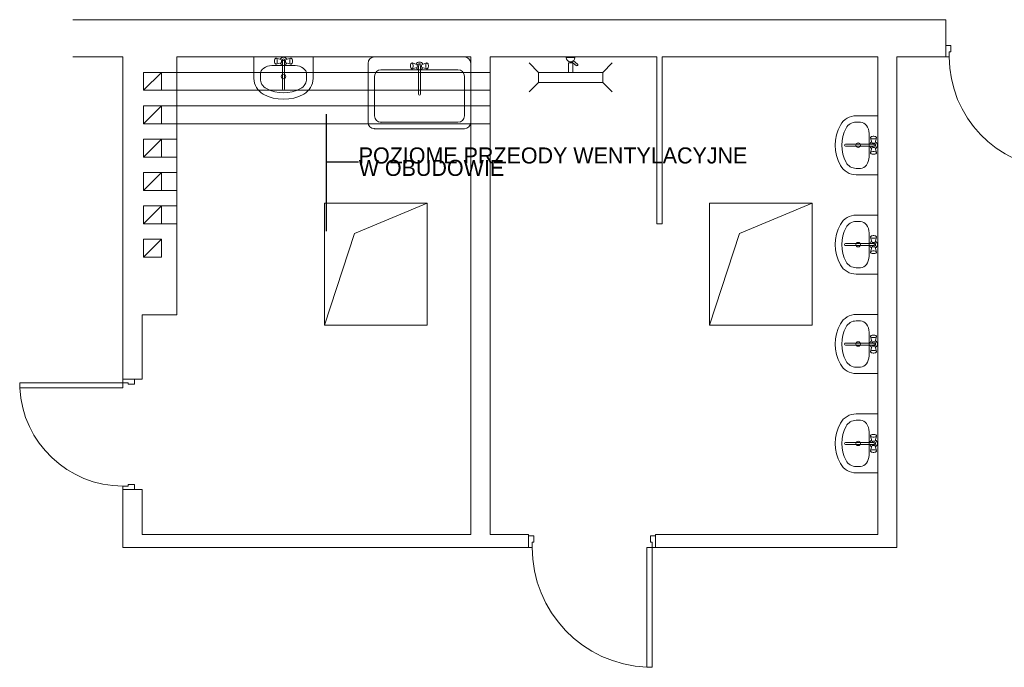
# Model space of a CAD drawing. Header units: millimetres. Extents: x 18880 to 99371, y -5529 to 27899.
# Tile 97 of 158: x 27218 to 27985, y 18080 to 18584. Entities that reach past the tile are written whole.
import ezdxf

# ---------------------------------------------------------------- set-up
doc = ezdxf.new("R2010")
doc.units = ezdxf.units.MM
doc.linetypes.add('Krawędzie ukryte 2', pattern=[400, 300, -100])
for name, color, linetype in [('Drzwi ArchiCAD', 7, 'Continuous'), ('inwentaryzacja_wyposazenie_sanitarne', 7, 'Continuous'), ('Konstrukcja - Słupy', 7, 'Continuous')]:
    doc.layers.add(name, color=color, linetype=linetype)
for name, color, linetype, lineweight in [('Drzwi ArchiCAD_Nr_Pióra__1', 7, 'Continuous', 13), ('Drzwi ArchiCAD_Nr_Pióra__23', 4, 'Continuous', 20), ('Drzwi ArchiCAD_Nr_Pióra__3', 4, 'Continuous', 18), ('inwentaryzacja_wyposazenie_sanitarne_Nr_pióra__1', 7, 'Continuous', 13), ('K_SCIANY', 90, 'Continuous', 20), ('Komentarz - Tekst_Nr_Pióra__1', 7, 'Continuous', 13), ('Komentarz - Tekst_Nr_Pióra__20', 1, 'Continuous', 0), ('Konstrukcja - Słupy_Nr_Pióra__1', 7, 'Continuous', 13)]:
    doc.layers.add(name, color=color, linetype=linetype, lineweight=lineweight)
doc.layers.add('inwentaryzacja_sciany_Nr_Pióra__4', color=7, linetype='Continuous', lineweight=20, true_color=0x029e21)
doc.styles.add('GENERATED_STYLE_1', font='txt')
doc.styles.get("Standard").update_dxf_attribs({"font": 'arial.ttf'})
doc.dimstyles.new('GENERATED_STYLE__5', dxfattribs={"dimtxt": 0.18, "dimasz": 91.2, "dimexe": 0.18, "dimexo": 0.0625, "dimgap": 0.09, "dimtad": 0, "dimtih": 1, "dimtoh": 1, "dimdec": 4, "dimzin": 0, "dimdsep": 46, "dimtxsty": 'Standard', "dimcen": 0.09, "dimadec": 0, "dimazin": 0, "dimtfac": 1, "dimtdec": 4, "dimtmove": 0, "dimatfit": 3, "dimldrblk": 'ARROWHEAD_5', "dimfxl": 1, "dimtolj": 1, "dimtzin": 0, "dimarcsym": 0})

# ---------------------------------------------------------------- blocks, each defined once
blk = doc.blocks.new('D1 Drzwi proste 12_80')
at = {"layer": 'Drzwi ArchiCAD_Nr_Pióra__1', "linetype": 'Continuous'}
for p, q in [((-495, 0), (-495, -90)), ((495, 0), (495, -90))]:
    blk.add_line(p, q, dxfattribs=at)
at = {"layer": 'Drzwi ArchiCAD_Nr_Pióra__23', "linetype": 'Continuous'}
for p, q in [((-467, 0), (-495, 0)), ((-495, 0), (-495, -90)), ((-467, -40), (-467, 0)), ((495, 0), (467, 0)), ((467, 0), (467, -40)), ((495, -90), (495, 0)), ((-455, -40), (-467, -40)), ((-455, -90), (-455, -40)), ((467, -40), (455, -40)), ((455, -40), (455, -90)), ((-495, -90), (-455, -90)), ((455, -90), (495, -90))]:
    blk.add_line(p, q, dxfattribs=at)
at = {"layer": 'Drzwi ArchiCAD_Nr_Pióra__3', "linetype": 'Continuous'}
for p, q in [((467, 934), (427, 934)), ((427, 934), (427, 0)), ((467, 0), (467, 934)), ((427, 0), (467, 0))]:
    blk.add_line(p, q, dxfattribs=at)
blk.add_arc((467, 0), 934, 92.45453, 180, dxfattribs=at)
blk = doc.blocks.new('D1 Drzwi proste 12_81')
at = {"layer": 'Drzwi ArchiCAD_Nr_Pióra__1', "linetype": 'Continuous'}
for p, q in [((-430, 0), (-430, -90)), ((430, 0), (430, -90))]:
    blk.add_line(p, q, dxfattribs=at)
at = {"layer": 'Drzwi ArchiCAD_Nr_Pióra__23', "linetype": 'Continuous'}
for p, q in [((-402, 0), (-430, 0)), ((-430, 0), (-430, -90)), ((-402, -40), (-402, 0)), ((430, 0), (402, 0)), ((402, 0), (402, -40)), ((430, -90), (430, 0)), ((-390, -40), (-402, -40)), ((-390, -90), (-390, -40)), ((402, -40), (390, -40)), ((390, -40), (390, -90)), ((-430, -90), (-390, -90)), ((390, -90), (430, -90))]:
    blk.add_line(p, q, dxfattribs=at)
at = {"layer": 'Drzwi ArchiCAD_Nr_Pióra__3', "linetype": 'Continuous'}
for p, q in [((402, 804), (362, 804)), ((362, 804), (362, 0)), ((402, 0), (402, 804)), ((362, 0), (402, 0))]:
    blk.add_line(p, q, dxfattribs=at)
blk.add_arc((402, 0), 804, 92.85171, 180, dxfattribs=at)
blk = doc.blocks.new('D1 Drzwi proste 12_82')
at = {"layer": 'Drzwi ArchiCAD_Nr_Pióra__1', "linetype": 'Continuous'}
for p, q in [((-465, 0), (-465, -90)), ((465, 0), (465, -90))]:
    blk.add_line(p, q, dxfattribs=at)
at = {"layer": 'Drzwi ArchiCAD_Nr_Pióra__23', "linetype": 'Continuous'}
for p, q in [((-437, 0), (-465, 0)), ((-465, 0), (-465, -90)), ((-437, -40), (-437, 0)), ((465, 0), (437, 0)), ((437, 0), (437, -40)), ((465, -90), (465, 0)), ((-425, -40), (-437, -40)), ((-425, -90), (-425, -40)), ((437, -40), (425, -40)), ((425, -40), (425, -90)), ((-465, -90), (-425, -90)), ((425, -90), (465, -90))]:
    blk.add_line(p, q, dxfattribs=at)
at = {"layer": 'Drzwi ArchiCAD_Nr_Pióra__3', "linetype": 'Continuous'}
for p, q in [((437, 874), (397, 874)), ((397, 874), (397, 0)), ((437, 0), (437, 874)), ((397, 0), (437, 0))]:
    blk.add_line(p, q, dxfattribs=at)
blk.add_arc((437, 0), 874, 92.62315, 180, dxfattribs=at)
blk = doc.blocks.new('Słup_117_2', base_point=(241415.1, -82145.8))
at = {"layer": 'Konstrukcja - Słupy_Nr_Pióra__1', "linetype": 'Continuous'}
blk.add_line((241345.1, -82215.8), (241485.1, -82075.8), dxfattribs=at)
at = {"layer": 'Konstrukcja - Słupy_Nr_Pióra__1', "linetype": 'Continuous', "flags": 128}
blk.add_lwpolyline([(241345.1, -82215.8), (241485.1, -82215.8), (241485.1, -82075.8), (241345.1, -82075.8)], close=True, dxfattribs=at)
blk = doc.blocks.new('Słup_118_2', base_point=(241415.1, -82405.8))
at = {"layer": 'Konstrukcja - Słupy_Nr_Pióra__1', "linetype": 'Continuous'}
blk.add_line((241345.1, -82475.8), (241485.1, -82335.8), dxfattribs=at)
at = {"layer": 'Konstrukcja - Słupy_Nr_Pióra__1', "linetype": 'Continuous', "flags": 128}
blk.add_lwpolyline([(241345.1, -82475.8), (241485.1, -82475.8), (241485.1, -82335.8), (241345.1, -82335.8)], close=True, dxfattribs=at)
blk = doc.blocks.new('Słup_119_2', base_point=(241415.1, -82665.8))
at = {"layer": 'Konstrukcja - Słupy_Nr_Pióra__1', "linetype": 'Continuous'}
blk.add_line((241345.1, -82735.8), (241485.1, -82595.8), dxfattribs=at)
at = {"layer": 'Konstrukcja - Słupy_Nr_Pióra__1', "linetype": 'Continuous', "flags": 128}
blk.add_lwpolyline([(241345.1, -82735.8), (241485.1, -82735.8), (241485.1, -82595.8), (241345.1, -82595.8)], close=True, dxfattribs=at)
blk = doc.blocks.new('Słup_120_2', base_point=(241415.1, -82925.8))
at = {"layer": 'Konstrukcja - Słupy_Nr_Pióra__1', "linetype": 'Continuous'}
blk.add_line((241345.1, -82995.8), (241485.1, -82855.8), dxfattribs=at)
at = {"layer": 'Konstrukcja - Słupy_Nr_Pióra__1', "linetype": 'Continuous', "flags": 128}
blk.add_lwpolyline([(241345.1, -82995.8), (241485.1, -82995.8), (241485.1, -82855.8), (241345.1, -82855.8)], close=True, dxfattribs=at)
blk = doc.blocks.new('Słup_121_2', base_point=(241415.1, -83185.8))
at = {"layer": 'Konstrukcja - Słupy_Nr_Pióra__1', "linetype": 'Continuous'}
blk.add_line((241345.1, -83255.8), (241485.1, -83115.8), dxfattribs=at)
at = {"layer": 'Konstrukcja - Słupy_Nr_Pióra__1', "linetype": 'Continuous', "flags": 128}
blk.add_lwpolyline([(241345.1, -83255.8), (241485.1, -83255.8), (241485.1, -83115.8), (241345.1, -83115.8)], close=True, dxfattribs=at)
blk = doc.blocks.new('Słup_214_2', base_point=(241415.1, -83445.8))
at = {"layer": 'Konstrukcja - Słupy_Nr_Pióra__1', "linetype": 'Continuous'}
blk.add_line((241345.1, -83515.8), (241485.1, -83375.8), dxfattribs=at)
at = {"layer": 'Konstrukcja - Słupy_Nr_Pióra__1', "linetype": 'Continuous', "flags": 128}
blk.add_lwpolyline([(241345.1, -83515.8), (241485.1, -83515.8), (241485.1, -83375.8), (241345.1, -83375.8)], close=True, dxfattribs=at)
blk = doc.blocks.new('Zlew tradycyjny 12_6')
at = {"layer": 'inwentaryzacja_wyposazenie_sanitarne_Nr_pióra__1', "linetype": 'Continuous'}
for p, q in [((750, 558.8), (50, 558.8)), ((0, 508.8), (0, 50)), ((330.9, 498.8), (330, 492.3)), ((330, 492.3), (330, 485.3)), ((330, 485.3), (330.9, 478.8)), ((332.4, 504.1), (330.9, 498.8)), ((330.9, 478.8), (332.4, 473.5)), ((334.4, 507.6), (332.4, 504.1)), ((332.4, 473.5), (334.4, 470)), ((339.6, 511.4), (334.4, 507.6)), ((339.6, 466.2), (334.4, 470)), ((342.4, 512.8), (339.6, 511.4)), ((339.6, 466.2), (342.4, 464.8)), ((345.2, 511.4), (342.4, 512.8)), ((379.9, 500.8), (342.4, 512.8)), ((379.9, 476.8), (342.4, 464.8)), ((342.4, 464.8), (345.2, 466.2)), ((347.7, 507.2), (345.2, 511.4)), ((345.2, 466.2), (347.7, 470.4)), ((349.5, 500.8), (347.7, 507.2)), ((347.7, 470.4), (349.5, 476.8)), ((350.5, 493), (349.5, 500.8)), ((349.5, 476.8), (350.5, 484.6)), ((350.5, 484.6), (350.5, 493)), ((392.1, 490.2), (392.1, 269.9)), ((407.9, 269.9), (407.9, 490.2)), ((420.1, 500.8), (457.6, 512.8)), ((420.1, 476.8), (457.6, 464.8)), ((450.5, 500.8), (449.5, 493)), ((449.5, 493), (449.5, 484.6)), ((449.5, 484.6), (450.5, 476.8)), ((452.3, 507.2), (450.5, 500.8)), ((450.5, 476.8), (452.3, 470.4)), ((454.8, 511.4), (452.3, 507.2)), ((452.3, 470.4), (454.8, 466.2)), ((457.6, 512.8), (454.8, 511.4)), ((454.8, 466.2), (457.6, 464.8)), ((460.4, 511.4), (457.6, 512.8)), ((457.6, 464.8), (460.4, 466.2)), ((460.4, 511.4), (465.6, 507.6)), ((460.4, 466.2), (465.6, 470)), ((467.6, 504.1), (465.6, 507.6)), ((465.6, 470), (467.6, 473.5)), ((469.1, 498.8), (467.6, 504.1)), ((467.6, 473.5), (469.1, 478.8)), ((470, 492.3), (469.1, 498.8)), ((469.1, 478.8), (470, 485.3)), ((470, 485.3), (470, 492.3)), ((800, 50), (800, 508.8)), ((50, 408.8), (50, 100)), ((700, 458.8), (100, 458.8)), ((750, 100), (750, 408.8)), ((50, 0), (750, 0)), ((100, 50), (700, 50))]:
    blk.add_line(p, q, dxfattribs=at)
for centre, radius, start, end in [((50, 508.8), 50, 90, 180), ((750, 508.8), 50, 0, 90), ((400, 488.8), 30, 27.97653, 152.02347), ((400, 488.8), 30, 207.97653, 254.77469), ((400, 488.8), 16.8, 298.05488, 241.94512), ((400, 488.8), 8, 10, 170), ((400, 488.8), 30, 285.22531, 332.02347), ((100, 408.8), 50, 90, 180), ((700, 408.8), 50, 0, 90), ((400, 269.9), 7.88, 180, 0), ((100, 100), 50, 180, 270), ((700, 100), 50, 270, 0), ((50, 50), 50, 180, 270), ((750, 50), 50, 270, 0)]:
    blk.add_arc(centre, radius, start, end, dxfattribs=at)
for p in [(50, 0), (100, 50)]:
    blk.add_point(p, dxfattribs=at)
blk = doc.blocks.new('Umywalka 01 12_16')
at = {"layer": 'inwentaryzacja_wyposazenie_sanitarne_Nr_pióra__1', "linetype": 'Continuous'}
for p, q in [((-230, 0), (-230, -168)), ((230, 0), (-230, 0)), ((230, 0), (230, -168)), ((-91.1, -67.7), (-91.1, -67.7)), ((91.1, -67.7), (-91.1, -67.7)), ((-69.1, -22.7), (-70, -29.2)), ((-70, -29.2), (-70, -36.2)), ((-70, -36.2), (-69.1, -42.7)), ((-67.6, -17.4), (-69.1, -22.7)), ((-69.1, -42.7), (-67.6, -48)), ((-65.6, -13.9), (-67.6, -17.4)), ((-67.6, -48), (-65.6, -51.5)), ((-60.4, -10.1), (-65.6, -13.9)), ((-60.4, -55.3), (-65.6, -51.5)), ((-57.6, -8.7), (-60.4, -10.1)), ((-60.4, -55.3), (-57.6, -56.7)), ((-54.8, -10.1), (-57.6, -8.7)), ((-20.1, -20.7), (-57.6, -8.7)), ((-20.1, -44.7), (-57.6, -56.7)), ((-57.6, -56.7), (-54.8, -55.3)), ((-52.3, -14.3), (-54.8, -10.1)), ((-54.8, -55.3), (-52.3, -51.1)), ((-50.5, -20.7), (-52.3, -14.3)), ((-52.3, -51.1), (-50.5, -44.7)), ((-49.5, -28.5), (-50.5, -20.7)), ((-50.5, -44.7), (-49.5, -36.9)), ((-49.5, -36.9), (-49.5, -28.5)), ((-7.9, -31.3), (-7.9, -251.6)), ((7.9, -251.6), (7.9, -31.3)), ((20.1, -20.7), (57.6, -8.7)), ((20.1, -44.7), (57.6, -56.7)), ((50.5, -20.7), (49.5, -28.5)), ((49.5, -28.5), (49.5, -36.9)), ((49.5, -36.9), (50.5, -44.7)), ((52.3, -14.3), (50.5, -20.7)), ((50.5, -44.7), (52.3, -51.1)), ((54.8, -10.1), (52.3, -14.3)), ((52.3, -51.1), (54.8, -55.3)), ((57.6, -8.7), (54.8, -10.1)), ((54.8, -55.3), (57.6, -56.7)), ((60.4, -10.1), (57.6, -8.7)), ((57.6, -56.7), (60.4, -55.3)), ((60.4, -10.1), (65.6, -13.9)), ((60.4, -55.3), (65.6, -51.5)), ((67.6, -17.4), (65.6, -13.9)), ((65.6, -51.5), (67.6, -48)), ((69.1, -22.7), (67.6, -17.4)), ((67.6, -48), (69.1, -42.7)), ((70, -29.2), (69.1, -22.7)), ((69.1, -42.7), (70, -36.2)), ((70, -36.2), (70, -29.2)), ((-180, -134.4), (-180, -168)), ((180, -134.4), (180, -168))]:
    blk.add_line(p, q, dxfattribs=at)
blk.add_circle((0, -151.9), 17.5, dxfattribs=at)
for centre, radius, start, end in [((0, -32.7), 30, 27.97653, 152.02347), ((0, -32.7), 30, 207.97653, 254.77469), ((0, -32.7), 16.8, 298.05488, 241.94512), ((0, -32.7), 8, 10, 170), ((0, -32.7), 30, 285.22531, 332.02347), ((-91.1, -168), 138.9, 180, 241.52544), ((-91.1, -168), 88.9, 180, 241.52544), ((91.1, -168), 88.9, 298.47456, 0), ((91.1, -168), 138.9, 298.47456, 0), ((0, 0), 330, 241.52544, 298.47456), ((0, 0), 280, 241.52544, 298.47456), ((0, -251.6), 7.88, 180, 0)]:
    blk.add_arc(centre, radius, start, end, dxfattribs=at)
for centre, major_axis, start_param, end_param in [((-91.1, -134.4), (88.9, 0), 1.570796, 3.141593), ((91.1, -134.4), (-88.9, 0), 3.141593, 4.712389)]:
    blk.add_ellipse(centre, major_axis=major_axis, ratio=0.750558, start_param=start_param, end_param=end_param, dxfattribs=at)
blk = doc.blocks.new('Armatura- prysznic 12_2')
at = {"layer": 'inwentaryzacja_wyposazenie_sanitarne_Nr_pióra__1', "linetype": 'Continuous'}
for p, q in [((15.9, 120), (-15.9, 120)), ((-15.9, 120), (-15.9, 47)), ((15.9, 47), (15.9, 120)), ((-31.4, 18), (-34, 5.2)), ((-34, 5.2), (34, 5.2)), ((-24, 28.8), (-31.4, 18)), ((-24.3, 0), (-24.3, 5.2)), ((-24.3, 0), (24.3, 0)), ((-13, 36.1), (-24, 28.8)), ((-15.9, 47), (15.9, 47)), ((0, 38.6), (-13, 36.1)), ((-2.9, 38), (-2.9, 47)), ((0, 38.6), (13, 36.1)), ((2.9, 38), (2.9, 47)), ((8, 37), (44, 66.7)), ((13, 36.1), (24, 28.8)), ((22.5, 29.9), (53.6, 55.5)), ((24, 28.8), (31.4, 18)), ((24.3, 0), (24.3, 5.2)), ((31.4, 18), (34, 5.2)), ((44, 66.7), (48.3, 68.4)), ((48.3, 68.4), (52.7, 67.3)), ((52.7, 67.3), (55.7, 63.8)), ((56, 59.3), (53.6, 55.5)), ((55.7, 63.8), (56, 59.3))]:
    blk.add_line(p, q, dxfattribs=at)
blk = doc.blocks.new('Umywalka 01 12')
at = {"layer": 'inwentaryzacja_wyposazenie_sanitarne_Nr_pióra__1', "linetype": 'Continuous'}
for p, q in [((-230, 0), (-230, -168)), ((230, 0), (-230, 0)), ((230, 0), (230, -168)), ((-91.1, -67.7), (-91.1, -67.7)), ((91.1, -67.7), (-91.1, -67.7)), ((-69.1, -22.7), (-70, -29.2)), ((-70, -29.2), (-70, -36.2)), ((-70, -36.2), (-69.1, -42.7)), ((-67.6, -17.4), (-69.1, -22.7)), ((-69.1, -42.7), (-67.6, -48)), ((-65.6, -13.9), (-67.6, -17.4)), ((-67.6, -48), (-65.6, -51.5)), ((-60.4, -10.1), (-65.6, -13.9)), ((-60.4, -55.3), (-65.6, -51.5)), ((-57.6, -8.7), (-60.4, -10.1)), ((-60.4, -55.3), (-57.6, -56.7)), ((-54.8, -10.1), (-57.6, -8.7)), ((-20.1, -20.7), (-57.6, -8.7)), ((-20.1, -44.7), (-57.6, -56.7)), ((-57.6, -56.7), (-54.8, -55.3)), ((-52.3, -14.3), (-54.8, -10.1)), ((-54.8, -55.3), (-52.3, -51.1)), ((-50.5, -20.7), (-52.3, -14.3)), ((-52.3, -51.1), (-50.5, -44.7)), ((-49.5, -28.5), (-50.5, -20.7)), ((-50.5, -44.7), (-49.5, -36.9)), ((-49.5, -36.9), (-49.5, -28.5)), ((-7.9, -31.3), (-7.9, -251.6)), ((7.9, -251.6), (7.9, -31.3)), ((20.1, -20.7), (57.6, -8.7)), ((20.1, -44.7), (57.6, -56.7)), ((50.5, -20.7), (49.5, -28.5)), ((49.5, -28.5), (49.5, -36.9)), ((49.5, -36.9), (50.5, -44.7)), ((52.3, -14.3), (50.5, -20.7)), ((50.5, -44.7), (52.3, -51.1)), ((54.8, -10.1), (52.3, -14.3)), ((52.3, -51.1), (54.8, -55.3)), ((57.6, -8.7), (54.8, -10.1)), ((54.8, -55.3), (57.6, -56.7)), ((60.4, -10.1), (57.6, -8.7)), ((57.6, -56.7), (60.4, -55.3)), ((60.4, -10.1), (65.6, -13.9)), ((60.4, -55.3), (65.6, -51.5)), ((67.6, -17.4), (65.6, -13.9)), ((65.6, -51.5), (67.6, -48)), ((69.1, -22.7), (67.6, -17.4)), ((67.6, -48), (69.1, -42.7)), ((70, -29.2), (69.1, -22.7)), ((69.1, -42.7), (70, -36.2)), ((70, -36.2), (70, -29.2)), ((-180, -134.4), (-180, -168)), ((180, -134.4), (180, -168))]:
    blk.add_line(p, q, dxfattribs=at)
blk.add_circle((0, -151.9), 17.5, dxfattribs=at)
for centre, radius, start, end in [((0, -32.7), 30, 27.97653, 152.02347), ((0, -32.7), 30, 207.97653, 254.77469), ((0, -32.7), 16.8, 298.05488, 241.94512), ((0, -32.7), 8, 10, 170), ((0, -32.7), 30, 285.22531, 332.02347), ((-91.1, -168), 138.9, 180, 241.52544), ((-91.1, -168), 88.9, 180, 241.52544), ((91.1, -168), 88.9, 298.47456, 0), ((91.1, -168), 138.9, 298.47456, 0), ((0, 0), 330, 241.52544, 298.47456), ((0, 0), 280, 241.52544, 298.47456), ((0, -251.6), 7.88, 180, 0)]:
    blk.add_arc(centre, radius, start, end, dxfattribs=at)
for centre, major_axis, start_param, end_param in [((-91.1, -134.4), (88.9, 0), 1.570796, 3.141593), ((91.1, -134.4), (-88.9, 0), 3.141593, 4.712389)]:
    blk.add_ellipse(centre, major_axis=major_axis, ratio=0.750558, start_param=start_param, end_param=end_param, dxfattribs=at)
blk = doc.blocks.new('ARROWHEAD_5')
at = {"linetype": 'Continuous'}
blk.add_line((0, 0), (-1, 0), dxfattribs=at)
blk.add_solid([(-1, 0.2679), (0, 0), (-1, -0.2679), (-1, 0.2679)], dxfattribs=at)

msp = doc.modelspace()

# ---------------------------------------------------------------- linework, layer by layer
at = {"layer": 'inwentaryzacja_sciany_Nr_Pióra__4', "linetype": 'Krawędzie ukryte 2'}
for p, q in [((27455.01574, 18441.35594), (27455.01574, 18346.35594)), ((27535.01574, 18441.35594), (27455.01574, 18441.35594)), ((27478.39695, 18417.97473), (27535.01574, 18441.35594)), ((27535.01574, 18346.35594), (27535.01574, 18441.35594)), ((27755.01574, 18441.35594), (27755.01574, 18346.35594)), ((27835.01574, 18441.35594), (27755.01574, 18441.35594)), ((27778.39695, 18417.97473), (27835.01574, 18441.35594)), ((27835.01574, 18346.35594), (27835.01574, 18441.35594)), ((27478.39695, 18417.97473), (27455.01574, 18346.35594)), ((27778.39695, 18417.97473), (27755.01574, 18346.35594)), ((27455.01574, 18346.35594), (27535.01574, 18346.35594)), ((27755.01574, 18346.35594), (27835.01574, 18346.35594))]:
    msp.add_line(p, q, dxfattribs=at)
at = {"layer": 'K_SCIANY'}
for points in [[(27939.01574, 18584.37583), (27259.01574, 18584.37583)], [(27939.01574, 18564.37583), (27939.01574, 18584.37583)], [(27939.01574, 18555.37583), (27939.01574, 18564.37583)], [(27259.01574, 18555.37583), (27298.01574, 18555.37583)], [(27298.01574, 18555.37583), (27298.01574, 18354.37583)], [(27340.01574, 18555.37583), (27569.01574, 18555.37583)], [(27340.01574, 18354.37583), (27340.01574, 18555.37583)], [(27569.01574, 18555.37583), (27569.01574, 18183.37583)], [(27584.01574, 18555.37583), (27714.01574, 18555.37583)], [(27584.01574, 18183.37583), (27584.01574, 18555.37583)], [(27714.01574, 18555.37583), (27714.01574, 18425.37583)], [(27718.01574, 18555.37583), (27886.01574, 18555.37583)], [(27718.01574, 18425.37583), (27718.01574, 18555.37583)], [(27886.01574, 18555.37583), (27886.01574, 18183.37583)], [(27901.01574, 18173.37583), (27901.01574, 18555.37583)], [(27901.01574, 18555.37583), (27939.01574, 18555.37583)], [(27621.80948, 18543.37583), (27614.50961, 18550.6757)], [(27671.80948, 18543.37583), (27679.10936, 18550.6757)], [(27328.01574, 18543.37583), (27584.01574, 18543.37583)], [(27621.80948, 18543.37583), (27671.80948, 18543.37583)], [(27621.80948, 18543.37583), (27621.80948, 18535.37583)], [(27671.80948, 18543.37583), (27671.80948, 18535.37583)], [(27621.80948, 18535.37583), (27614.50961, 18528.07595)], [(27671.80948, 18535.37583), (27621.80948, 18535.37583)], [(27671.80948, 18535.37583), (27679.10936, 18528.07595)], [(27328.01574, 18529.37583), (27584.01574, 18529.37583)], [(27328.01574, 18517.37583), (27584.01574, 18517.37583)], [(27328.01574, 18503.37583), (27584.01574, 18503.37583)], [(27328.01574, 18491.37583), (27340.01574, 18491.37583)], [(27328.01574, 18477.37583), (27340.01574, 18477.37583)], [(27328.01574, 18465.37583), (27340.01574, 18465.37583)], [(27328.01574, 18451.37583), (27340.01574, 18451.37583)], [(27328.01574, 18439.37583), (27340.01574, 18439.37583)], [(27328.01574, 18425.37583), (27340.01574, 18425.37583)], [(27714.01574, 18425.37583), (27718.01574, 18425.37583)], [(27298.01574, 18354.37583), (27298.01574, 18304.37583)], [(27313.01574, 18304.37583), (27313.01574, 18354.37583)], [(27313.01574, 18354.37583), (27340.01574, 18354.37583)], [(27298.01574, 18304.37583), (27307.01574, 18304.37583)], [(27307.01574, 18304.37583), (27313.01574, 18304.37583)], [(27298.01574, 18218.37583), (27307.01574, 18218.37583)], [(27298.01574, 18218.37583), (27298.01574, 18173.37583)], [(27307.01574, 18218.37583), (27313.01574, 18218.37583)], [(27313.01574, 18183.37583), (27313.01574, 18218.37583)], [(27569.01574, 18183.37583), (27313.01574, 18183.37583)], [(27614.01574, 18183.37583), (27584.01574, 18183.37583)], [(27614.01574, 18182.37583), (27614.01574, 18183.37583)], [(27614.01574, 18173.37583), (27614.01574, 18182.37583)], [(27713.01574, 18182.37583), (27713.01574, 18183.37583)], [(27886.01574, 18183.37583), (27713.01574, 18183.37583)], [(27713.01574, 18173.37583), (27713.01574, 18182.37583)], [(27298.01574, 18173.37583), (27614.01574, 18173.37583)], [(27713.01574, 18173.37583), (27901.01574, 18173.37583)]]:
    msp.add_lwpolyline(points, dxfattribs=at)

# ---------------------------------------------------------------- block references
at = {"layer": 'Drzwi ArchiCAD', "linetype": 'Continuous', "yscale": 0.1, "zscale": 0.1}
for name, p, xscale, rotation in [('D1 Drzwi proste 12_82', (27985.51574, 18555.37583), -0.1, 180), ('D1 Drzwi proste 12_81', (27298.01574, 18261.37583), 0.1, 90), ('D1 Drzwi proste 12_80', (27663.51574, 18173.37583), -0.1, 180)]:
    msp.add_blockref(name, p, dxfattribs=dict(at, xscale=xscale, rotation=rotation))
at = {"layer": 'inwentaryzacja_wyposazenie_sanitarne', "linetype": 'Continuous', "xscale": 0.1, "yscale": 0.1, "zscale": 0.1}
for name, p in [('Umywalka 01 12', (27423.12199, 18555.37583)), ('Zlew tradycyjny 12_6', (27489.01574, 18499.49583))]:
    msp.add_blockref(name, p, dxfattribs=at)
at = {"layer": 'inwentaryzacja_wyposazenie_sanitarne', "linetype": 'Continuous', "yscale": 0.1, "zscale": 0.1}
for name, p, xscale, rotation in [('Armatura- prysznic 12_2', (27646.80948, 18555.37583), -0.1, 180), ('Umywalka 01 12_16', (27886.01574, 18486.5893), 0.1, 270), ('Umywalka 01 12_16', (27886.01574, 18409.18028), 0.1, 270), ('Umywalka 01 12_16', (27886.01574, 18331.77126), 0.1, 270), ('Umywalka 01 12_16', (27886.01574, 18254.36225), 0.1, 270)]:
    msp.add_blockref(name, p, dxfattribs=dict(at, xscale=xscale, rotation=rotation))
at = {"layer": 'Konstrukcja - Słupy', "xscale": 0.1, "yscale": 0.1, "zscale": 0.1}
for name, p in [('Słup_117_2', (27321.01574, 18536.37583)), ('Słup_118_2', (27321.01574, 18510.37583)), ('Słup_119_2', (27321.01574, 18484.37583)), ('Słup_120_2', (27321.01574, 18458.37583)), ('Słup_121_2', (27321.01574, 18432.37583)), ('Słup_214_2', (27321.01574, 18406.37583))]:
    msp.add_blockref(name, p, dxfattribs=at)

# ---------------------------------------------------------------- texts
at = {"layer": 'Komentarz - Tekst_Nr_Pióra__20', "linetype": 'Continuous', "insert": (27481.72731, 18473.70703), "char_height": 12.5, "width": 310.4004546, "attachment_point": 4, "line_spacing_factor": 0.46425, "style": 'GENERATED_STYLE_1'}
msp.add_mtext('{POZIOME PRZEODY WENTYLACYJNE\\PW OBUDOWIE}', dxfattribs=at)

# ---------------------------------------------------------------- leaders
at = {"layer": 'Komentarz - Tekst_Nr_Pióra__1', "linetype": 'Continuous', "annotation_type": 0, "has_hookline": 1, "hookline_direction": 0, "text_width": 175.59524}
msp.add_leader([(27456.44178, 18510.82745), (27456.44178, 18473.70703), (27481.63731, 18473.70703)], dimstyle='GENERATED_STYLE__5', dxfattribs=at)

doc.saveas('drawing.dxf')
